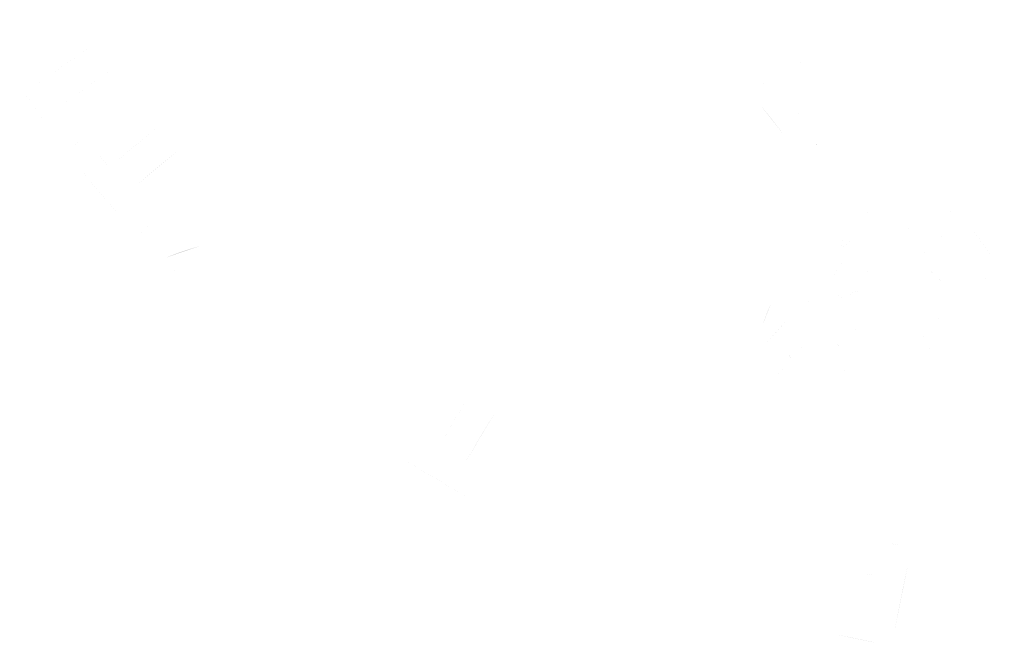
# Model space of a CAD drawing. Header units: inches. Extents: x -5.1 to 19.6, y 0 to 17.7.
# Tile 2 of 25: x 18.227 to 18.738, y 16.194 to 16.517. Entities that reach past the tile are written whole.
import ezdxf

# ---------------------------------------------------------------- set-up
doc = ezdxf.new("R2010")
doc.units = ezdxf.units.IN
doc.header["$MEASUREMENT"] = 0
doc.layers.add('PDF_Solid Fills', color=7, linetype='CONTINUOUS')

msp = doc.modelspace()

# ---------------------------------------------------------------- hatches: boundary and pattern name
at = {"layer": 'PDF_Solid Fills', "transparency": 33554559}
h = msp.add_hatch(color=256, dxfattribs=at)
h.paths.add_polyline_path([(18.65044, 16.51486, 0.011222), (18.6493, 16.51572)], flags=0)
h.paths.add_polyline_path([(18.65038, 16.51693, 0.013596), (18.6493, 16.51572)], flags=0)
at = {"layer": 'PDF_Solid Fills', "true_color": 0xffffff, "transparency": 33554559}
h = msp.add_hatch(color=7, dxfattribs=at)
h.paths.add_polyline_path([(18.22723, 16.48237, 0.000541), (18.24125, 16.46244)], flags=0)
h.paths.add_polyline_path([(18.23602, 16.48333, 0.000595), (18.26596, 16.50435)], flags=0)
h.paths.add_polyline_path([(18.27523, 16.49123, 0.000354), (18.24566, 16.47046)], flags=0)
h = msp.add_hatch(color=7, dxfattribs=at)
h.paths.add_polyline_path([(18.63142, 16.46897, 0.005194), (18.63002, 16.46749)], flags=0)
h.paths.add_polyline_path([(18.63954, 16.45139, 0.008426), (18.64071, 16.45228)], flags=0)
h.paths.add_polyline_path([(18.64071, 16.45228, 0.004867), (18.63988, 16.45324)], flags=0)
h.paths.add_polyline_path([(18.61094, 16.47335, 0.011018), (18.62338, 16.45749)], flags=0)
h.paths.add_polyline_path([(18.61956, 16.48824, 0.000787), (18.60735, 16.47956)], flags=0)
h.paths.add_polyline_path([(18.63158, 16.49424, 0.006284), (18.63429, 16.49581)], flags=0)
h.paths.add_polyline_path([(18.63158, 16.49424, 0.003928), (18.63463, 16.49276)], flags=0)
h.paths.add_polyline_path([(18.63421, 16.49591, 0.00145), (18.63463, 16.49276)], flags=0)
at = {"layer": 'PDF_Solid Fills', "transparency": 33554559}
h = msp.add_hatch(color=256, dxfattribs=at)
h.paths.add_polyline_path([(18.63462, 16.49277, 0.003527), (18.6342, 16.49592)], flags=0)
h.paths.add_polyline_path([(18.63158, 16.49425, 0.001907), (18.63462, 16.49277)], flags=0)
h.paths.add_polyline_path([(18.63158, 16.49425, 0.006882), (18.63431, 16.49579)], flags=0)
at = {"layer": 'PDF_Solid Fills', "true_color": 0xffffff, "transparency": 33554559}
h = msp.add_hatch(color=7, dxfattribs=at)
h.paths.add_polyline_path([(18.2499, 16.44684, 0.000506), (18.26288, 16.45769)], flags=0)
h.paths.add_polyline_path([(18.2668, 16.44876, 0.003405), (18.27353, 16.44071)], flags=0)
h.paths.add_polyline_path([(18.27567, 16.44201, 0.00144), (18.29909, 16.46167)], flags=0)
h.paths.add_polyline_path([(18.30886, 16.44873, 0.005623), (18.28755, 16.43096)], flags=0)
h.paths.add_polyline_path([(18.2853, 16.40263, 0.000555), (18.29884, 16.41403)], flags=0)
h.paths.add_polyline_path([(18.28213, 16.4114, 0.000831), (18.25584, 16.44276)], flags=0)
at = {"layer": 'PDF_Solid Fills', "transparency": 33554559}
h = msp.add_hatch(color=256, dxfattribs=at)
h.paths.add_polyline_path([(18.64071, 16.45229, 0.004867), (18.63988, 16.45325)], flags=0)
h.paths.add_polyline_path([(18.63954, 16.45139, 0.008426), (18.64071, 16.45229)], flags=0)
h = msp.add_hatch(color=256, dxfattribs=at)
h.paths.add_polyline_path([(18.68906, 16.44272, 0.000645), (18.68912, 16.44149)], flags=0)
h.paths.add_polyline_path([(18.68906, 16.44272), (18.69146, 16.44272)], flags=0)
at = {"layer": 'PDF_Solid Fills', "true_color": 0xffffff, "transparency": 33554559}
h = msp.add_hatch(color=7, dxfattribs=at)
h.paths.add_polyline_path([(18.66654, 16.41713, 0.020815), (18.66744, 16.41686)], flags=0)
h.paths.add_polyline_path([(18.66744, 16.41686, 0.006842), (18.66679, 16.41478)], flags=0)
h.paths.add_polyline_path([(18.68884, 16.41116, 0.006394), (18.68746, 16.40922)], flags=0)
h.paths.add_polyline_path([(18.68869, 16.40834, 0.006006), (18.68746, 16.40922)], flags=0)
h.paths.add_polyline_path([(18.71484, 16.41424, 0.000693), (18.70309, 16.4223)], flags=0)
h.paths.add_polyline_path([(18.71484, 16.41424, 0.000279), (18.69317, 16.39301)], flags=0)
h.paths.add_polyline_path([(18.69111, 16.39468, 0.001256), (18.69317, 16.39301)], flags=0)
h.paths.add_polyline_path([(18.69111, 16.39468, 0.004974), (18.68869, 16.39293)], flags=0)
at = {"layer": 'PDF_Solid Fills', "transparency": 33554559}
h = msp.add_hatch(color=256, dxfattribs=at)
h.paths.add_polyline_path([(18.64721, 16.40994, 0.002387), (18.64415, 16.41258)], flags=0)
h.paths.add_polyline_path([(18.64694, 16.4126, 0.002374), (18.64436, 16.41315)], flags=0)
at = {"layer": 'PDF_Solid Fills', "true_color": 0xffffff, "transparency": 33554559}
h = msp.add_hatch(color=7, dxfattribs=at)
h.paths.add_polyline_path([(18.66011, 16.40636, 0.000341), (18.65586, 16.40415)], flags=0)
h.paths.add_polyline_path([(18.66011, 16.40636, 0.00008), (18.65896, 16.40301)], flags=0)
h = msp.add_hatch(color=7, dxfattribs=at)
h.paths.add_polyline_path([(18.72706, 16.38462, 0.003563), (18.7285, 16.38201)], flags=0)
h.paths.add_polyline_path([(18.72806, 16.3741, 0.002785), (18.72477, 16.37312)], flags=0)
h.paths.add_polyline_path([(18.70373, 16.39439, 0.000896), (18.69958, 16.3958)], flags=0)
h.paths.add_polyline_path([(18.70129, 16.39803, 0.001851), (18.70373, 16.39439)], flags=0)
h.paths.add_polyline_path([(18.72041, 16.40941, 0.001797), (18.73164, 16.39385)], flags=0)
h.paths.add_polyline_path([(18.74646, 16.38128, 0.000478), (18.74106, 16.38276)], flags=0)
h.paths.add_polyline_path([(18.74623, 16.37751, 0.003512), (18.74646, 16.38128)], flags=0)
h.paths.add_polyline_path([(18.70866, 16.37797, 0.001841), (18.69558, 16.39051)], flags=0)
h = msp.add_hatch(color=7, dxfattribs=at)
h.paths.add_polyline_path([(18.65785, 16.38318, 0.007969), (18.65881, 16.382)], flags=0)
h.paths.add_polyline_path([(18.65881, 16.382, 0.000566), (18.66147, 16.38423)], flags=0)
h.paths.add_polyline_path([(18.66083, 16.38508, 0.008801), (18.66147, 16.38423)], flags=0)
h.paths.add_polyline_path([(18.66181, 16.37689), (18.66197, 16.377)], flags=0)
h.paths.add_polyline_path([(18.65429, 16.37218, 0.000891), (18.66197, 16.377)], flags=0)
h.paths.add_polyline_path([(18.65056, 16.37508, 0.001378), (18.65429, 16.37218)], flags=0)
h.paths.add_polyline_path([(18.65056, 16.37508), (18.65068, 16.37489)], flags=0)
h.paths.add_polyline_path([(18.65643, 16.38777, 0.001389), (18.6491, 16.38683)], flags=0)
h.paths.add_polyline_path([(18.65058, 16.38341, 0.003589), (18.64872, 16.38629)], flags=0)
h.paths.add_polyline_path([(18.63826, 16.38677, 0.000667), (18.63833, 16.38556)], flags=0)
h.paths.add_polyline_path([(18.65262, 16.4, 0.004874), (18.65474, 16.40327)], flags=0)
h.paths.add_polyline_path([(18.65466, 16.39918, 0.014499), (18.65262, 16.4)], flags=0)
h.paths.add_polyline_path([(18.65464, 16.39925, 0.000734), (18.65326, 16.39483)], flags=0)
h.paths.add_polyline_path([(18.65458, 16.39171, 0.002158), (18.65326, 16.39483)], flags=0)
h.paths.add_polyline_path([(18.65458, 16.39171, 0.00417), (18.65039, 16.39158)], flags=0)
h.paths.add_polyline_path([(18.65229, 16.38868, 0.002143), (18.65039, 16.39158)], flags=0)
h.paths.add_polyline_path([(18.65449, 16.39181, 0.002012), (18.65229, 16.38868)], flags=0)
h.paths.add_polyline_path([(18.65674, 16.39121, 0.002999), (18.65449, 16.39181)], flags=0)
h.paths.add_polyline_path([(18.66779, 16.38825, 0.000757), (18.66543, 16.39166)], flags=0)
h = msp.add_hatch(color=7, dxfattribs=at)
h.paths.add_polyline_path([(18.65896, 16.40301, 0.001668), (18.66199, 16.4019)], flags=0)
h.paths.add_polyline_path([(18.65782, 16.4003, 0.001085), (18.65682, 16.3978)], flags=0)
h.paths.add_polyline_path([(18.65682, 16.3978, 0.0039), (18.65465, 16.39922)], flags=0)
h.paths.add_polyline_path([(18.65911, 16.40315, 0.00371), (18.65467, 16.3992)], flags=0)
h = msp.add_hatch(color=7, dxfattribs=at)
h.paths.add_polyline_path([(18.32038, 16.39947, 0.030265), (18.30299, 16.39353)], flags=0)
h.paths.add_polyline_path([(18.30838, 16.38611, 0.001624), (18.30299, 16.39353)], flags=0)
at = {"layer": 'PDF_Solid Fills', "transparency": 33554559}
h = msp.add_hatch(color=256, dxfattribs=at)
h.paths.add_polyline_path([(18.73625, 16.39789, 0.007189), (18.73517, 16.39889)], flags=0)
h.paths.add_polyline_path([(18.73533, 16.39691, 0.002733), (18.73625, 16.39789)], flags=0)
at = {"layer": 'PDF_Solid Fills', "true_color": 0xffffff, "transparency": 33554559}
h = msp.add_hatch(color=7, dxfattribs=at)
h.paths.add_polyline_path([(18.63035, 16.37528, 0.000708), (18.63164, 16.37368)], flags=0)
h.paths.add_polyline_path([(18.62435, 16.3796, 0.001726), (18.62775, 16.38137)], flags=0)
h.paths.add_polyline_path([(18.63833, 16.38555, 0.000667), (18.63827, 16.38676)], flags=0)
h.paths.add_polyline_path([(18.63454, 16.37118), (18.63466, 16.37137)], flags=0)
h.paths.add_polyline_path([(18.61352, 16.35614, 0.004525), (18.61718, 16.35532)], flags=0)
h.paths.add_polyline_path([(18.61675, 16.36978, 0.020027), (18.61266, 16.35893)], flags=0)
h.paths.add_polyline_path([(18.629, 16.38364, 0.001612), (18.62758, 16.38714)], flags=0)
h.paths.add_polyline_path([(18.63056, 16.38747, 0.001782), (18.62758, 16.38714)], flags=0)
h.paths.add_polyline_path([(18.62935, 16.39057, 0.001937), (18.63056, 16.38747)], flags=0)
h.paths.add_polyline_path([(18.62935, 16.39057, 0.001095), (18.63387, 16.39195)], flags=0)
h.paths.add_polyline_path([(18.63827, 16.38676, 0.00107), (18.63387, 16.39195)], flags=0)
at = {"layer": 'PDF_Solid Fills', "transparency": 33554559}
h = msp.add_hatch(color=256, dxfattribs=at)
h.paths.add_polyline_path([(18.65449, 16.39182, 0.000776), (18.65228, 16.38867)], flags=0)
h.paths.add_polyline_path([(18.65228, 16.38867, 0.00164), (18.6504, 16.39159)], flags=0)
h.paths.add_polyline_path([(18.6504, 16.39159, 0.003299), (18.65457, 16.39172)], flags=0)
h = msp.add_hatch(color=256, dxfattribs=at)
h.paths.add_polyline_path([(18.63453, 16.37117, 0.000841), (18.63765, 16.37063)], flags=0)
h.paths.add_polyline_path([(18.65057, 16.38342, 0.001064), (18.64873, 16.3863)], flags=0)
h.paths.add_polyline_path([(18.65642, 16.38778, 0.001755), (18.64911, 16.38682)], flags=0)
at = {"layer": 'PDF_Solid Fills', "true_color": 0xffffff, "transparency": 33554559}
h = msp.add_hatch(color=7, dxfattribs=at)
h.paths.add_polyline_path([(18.67332, 16.38763, 0.00267), (18.66932, 16.38669)], flags=0)
h.paths.add_polyline_path([(18.66897, 16.3824, 0.001832), (18.66593, 16.38125)], flags=0)
h.paths.add_polyline_path([(18.66649, 16.38473, 0.003934), (18.66897, 16.3824)], flags=0)
h.paths.add_polyline_path([(18.66793, 16.3884, 0.002394), (18.66649, 16.38473)], flags=0)
h = msp.add_hatch(color=7, dxfattribs=at)
h.paths.add_polyline_path([(18.67598, 16.38161, 0.000454), (18.68025, 16.38065)], flags=0)
h.paths.add_polyline_path([(18.67302, 16.38559, 0.000142), (18.67375, 16.37938)], flags=0)
h.paths.add_polyline_path([(18.67702, 16.38932, 0.002193), (18.67302, 16.38559)], flags=0)
h.paths.add_polyline_path([(18.68238, 16.37519, 0.000824), (18.68856, 16.37282)], flags=0)
at = {"layer": 'PDF_Solid Fills', "transparency": 33554559}
h = msp.add_hatch(color=256, dxfattribs=at)
h.paths.add_polyline_path([(18.66083, 16.38508, 0.008801), (18.66147, 16.38423)], flags=0)
h.paths.add_polyline_path([(18.65881, 16.382, 0.000566), (18.66147, 16.38423)], flags=0)
h.paths.add_polyline_path([(18.65785, 16.38318, 0.007969), (18.65881, 16.382)], flags=0)
h = msp.add_hatch(color=256, dxfattribs=at)
h.paths.add_polyline_path([(18.66197, 16.37699, 0.001509), (18.66166, 16.37349)], flags=0)
h.paths.add_polyline_path([(18.66166, 16.37349, 0.000392), (18.65839, 16.37315)], flags=0)
h.paths.add_polyline_path([(18.65726, 16.36738, 0.00117), (18.65395, 16.36953)], flags=0)
h.paths.add_polyline_path([(18.65428, 16.3722, 0.000681), (18.65055, 16.37509)], flags=0)
h.paths.add_polyline_path([(18.65428, 16.3722, 0.000953), (18.66197, 16.37699)], flags=0)
at = {"layer": 'PDF_Solid Fills', "true_color": 0xffffff, "transparency": 33554559}
h = msp.add_hatch(color=7, dxfattribs=at)
h.paths.add_polyline_path([(18.66399, 16.37182, 0.000956), (18.66633, 16.37386)], flags=0)
h.paths.add_polyline_path([(18.66166, 16.37349, 0.000392), (18.65839, 16.37316)], flags=0)
h.paths.add_polyline_path([(18.66197, 16.37699, 0.001509), (18.66166, 16.37349)], flags=0)
h = msp.add_hatch(color=7, dxfattribs=at)
h.paths.add_polyline_path([(18.6697, 16.36396, 0.003017), (18.66799, 16.36321)], flags=0)
h.paths.add_polyline_path([(18.67228, 16.37287, 0.012621), (18.67239, 16.37165)], flags=0)
h.paths.add_polyline_path([(18.67599, 16.37308, 0.000047), (18.67228, 16.37287)], flags=0)
h.paths.add_polyline_path([(18.66966, 16.36915, 0.002175), (18.6747, 16.36827)], flags=0)
h.paths.add_polyline_path([(18.68055, 16.36325, 0.005686), (18.67755, 16.36604)], flags=0)
h.paths.add_polyline_path([(18.67847, 16.35892, 0.012637), (18.67735, 16.35856)], flags=0)
h.paths.add_polyline_path([(18.67735, 16.35856, 0.000233), (18.67324, 16.36412)], flags=0)
h.paths.add_polyline_path([(18.66891, 16.35837, 0.000419), (18.66512, 16.36083)], flags=0)
h.paths.add_polyline_path([(18.66862, 16.35644, 0.002086), (18.66439, 16.35458)], flags=0)
h.paths.add_polyline_path([(18.66226, 16.3581, 0.002823), (18.66003, 16.35558)], flags=0)
h.paths.add_polyline_path([(18.66283, 16.36131, 0.001048), (18.65843, 16.36212)], flags=0)
h.paths.add_polyline_path([(18.66666, 16.37056, 0.000612), (18.6678, 16.36737)], flags=0)
h.paths.add_polyline_path([(18.67018, 16.37571, 0.001198), (18.66666, 16.37056)], flags=0)
h = msp.add_hatch(color=7, dxfattribs=at)
h.paths.add_polyline_path([(18.69339, 16.38004, 0.003169), (18.68995, 16.378)], flags=0)
h.paths.add_polyline_path([(18.69339, 16.38004, 0.010818), (18.69406, 16.37904)], flags=0)
h = msp.add_hatch(color=7, dxfattribs=at)
h.paths.add_polyline_path([(18.64354, 16.35438, 0.000478), (18.64579, 16.35707)], flags=0)
h.paths.add_polyline_path([(18.64715, 16.36622, 0.00341), (18.64881, 16.3622)], flags=0)
h.paths.add_polyline_path([(18.644, 16.36686, 0.003915), (18.64715, 16.36622)], flags=0)
h.paths.add_polyline_path([(18.63223, 16.36715), (18.63517, 16.36715)], flags=0)
h.paths.add_polyline_path([(18.63517, 16.36715, 0.00174), (18.63467, 16.37136)], flags=0)
h.paths.add_polyline_path([(18.63467, 16.37136), (18.63452, 16.37117)], flags=0)
h.paths.add_polyline_path([(18.63452, 16.37117, 0.005696), (18.63765, 16.37063)], flags=0)
h.paths.add_polyline_path([(18.65069, 16.3749), (18.65054, 16.37509)], flags=0)
h.paths.add_polyline_path([(18.65727, 16.36738, 0.001181), (18.65394, 16.36953)], flags=0)
h.paths.add_polyline_path([(18.65727, 16.36738), (18.65708, 16.36753)], flags=0)
h = msp.add_hatch(color=7, dxfattribs=at)
h.paths.add_polyline_path([(18.69523, 16.35503, 0.009352), (18.697, 16.3558)], flags=0)
h.paths.add_polyline_path([(18.69365, 16.35436, 0.007521), (18.69523, 16.35503)], flags=0)
h.paths.add_polyline_path([(18.68875, 16.36195, 0.000144), (18.68998, 16.36509)], flags=0)
h.paths.add_polyline_path([(18.69119, 16.36676, 0.001361), (18.68811, 16.36928)], flags=0)
h.paths.add_polyline_path([(18.69119, 16.36676, 0.002791), (18.69378, 16.36878)], flags=0)
h = msp.add_hatch(color=7, dxfattribs=at)
h.paths.add_polyline_path([(18.69618, 16.36744, 0.001214), (18.70049, 16.36837)], flags=0)
h.paths.add_polyline_path([(18.70114, 16.36185, 0.002023), (18.70666, 16.36262)], flags=0)
h.paths.add_polyline_path([(18.70049, 16.36837, 0.000119), (18.6982, 16.36208)], flags=0)
h = msp.add_hatch(color=7, dxfattribs=at)
h.paths.add_polyline_path([(18.62349, 16.33138, 0.000355), (18.62726, 16.33553)], flags=0)
h.paths.add_polyline_path([(18.62508, 16.34542, 0.002166), (18.62804, 16.33945)], flags=0)
h.paths.add_polyline_path([(18.62916, 16.34442, 0.001164), (18.62804, 16.33945)], flags=0)
h.paths.add_polyline_path([(18.62508, 16.34542, 0.00361), (18.62916, 16.34442)], flags=0)
h.paths.add_polyline_path([(18.63556, 16.3513, 0.001119), (18.63222, 16.34599)], flags=0)
h.paths.add_polyline_path([(18.63222, 16.34599, 0.000861), (18.63374, 16.34551)], flags=0)
h.paths.add_polyline_path([(18.63235, 16.33965, 0.000836), (18.63374, 16.34551)], flags=0)
h.paths.add_polyline_path([(18.62891, 16.3389, 0.000238), (18.63235, 16.33965)], flags=0)
h.paths.add_polyline_path([(18.63122, 16.33555, 0.001413), (18.62891, 16.3389)], flags=0)
h.paths.add_polyline_path([(18.61983, 16.33297, 0.001), (18.62341, 16.32903)], flags=0)
h.paths.add_polyline_path([(18.62389, 16.33609, 0.002471), (18.61983, 16.33297)], flags=0)
h.paths.add_polyline_path([(18.62389, 16.33609), (18.61795, 16.33609)], flags=0)
h.paths.add_polyline_path([(18.62474, 16.33853, 0.000459), (18.62181, 16.34378)], flags=0)
h.paths.add_polyline_path([(18.61664, 16.34134, 0.001551), (18.61866, 16.34434)], flags=0)
h.paths.add_polyline_path([(18.61866, 16.34434, 0.005751), (18.6152, 16.34584)], flags=0)
h.paths.add_polyline_path([(18.6152, 16.34584, 0.003618), (18.61829, 16.34803)], flags=0)
h.paths.add_polyline_path([(18.61443, 16.34924, 0.00529), (18.61829, 16.34803)], flags=0)
h.paths.add_polyline_path([(18.62616, 16.36232, 0.004065), (18.61443, 16.34924)], flags=0)
h = msp.add_hatch(color=7, dxfattribs=at)
h.paths.add_polyline_path([(18.6975, 16.35283, 0.003881), (18.6962, 16.35046)], flags=0)
h.paths.add_polyline_path([(18.6962, 16.35046, 0.000935), (18.69935, 16.34906)], flags=0)
h.paths.add_polyline_path([(18.69906, 16.34379, 0.00147), (18.69935, 16.34906)], flags=0)
h.paths.add_polyline_path([(18.69906, 16.34379, 0.000446), (18.69323, 16.34279)], flags=0)
h.paths.add_polyline_path([(18.69281, 16.34356, 0.000879), (18.69839, 16.34742)], flags=0)
h.paths.add_polyline_path([(18.6975, 16.35283, 0.002786), (18.69214, 16.35236)], flags=0)
at = {"layer": 'PDF_Solid Fills', "transparency": 33554559}
h = msp.add_hatch(color=256, dxfattribs=at)
h.paths.add_polyline_path([(18.62802, 16.33943, 0.000263), (18.62917, 16.34441)], flags=0)
h.paths.add_polyline_path([(18.62802, 16.33943, 0.000897), (18.62509, 16.34543)], flags=0)
at = {"layer": 'PDF_Solid Fills', "true_color": 0xffffff, "transparency": 33554559}
h = msp.add_hatch(color=7, dxfattribs=at)
h.paths.add_polyline_path([(18.65324, 16.3466, 0.003178), (18.65083, 16.34905)], flags=0)
h.paths.add_polyline_path([(18.65289, 16.33145, 0.001407), (18.6518, 16.3328)], flags=0)
h.paths.add_polyline_path([(18.6518, 16.3328, 0.001895), (18.65578, 16.33585)], flags=0)
h.paths.add_polyline_path([(18.6592, 16.34416, 0.000016), (18.65497, 16.34243)], flags=0)
h.paths.add_polyline_path([(18.65824, 16.34093, 0.004539), (18.65497, 16.34243)], flags=0)
h.paths.add_polyline_path([(18.65701, 16.32697, 0.000282), (18.65939, 16.3241)], flags=0)
h.paths.add_polyline_path([(18.65939, 16.3241), (18.64947, 16.3241)], flags=0)
h.paths.add_polyline_path([(18.64801, 16.33203, 0.000175), (18.64645, 16.32332)], flags=0)
at = {"layer": 'PDF_Solid Fills', "transparency": 33554559}
h = msp.add_hatch(color=256, dxfattribs=at)
h.paths.add_polyline_path([(18.6235, 16.33139, 0.000355), (18.62727, 16.33553)], flags=0)
h.paths.add_polyline_path([(18.62727, 16.33553, 0.0048), (18.62569, 16.33678)], flags=0)
at = {"layer": 'PDF_Solid Fills', "true_color": 0xffffff, "transparency": 33554559}
h = msp.add_hatch(color=7, dxfattribs=at)
h.paths.add_polyline_path([(18.46059, 16.26858, 0.001048), (18.42542, 16.28939)], flags=0)
h.paths.add_polyline_path([(18.44488, 16.29612, 0.000894), (18.46019, 16.322)], flags=0)
h.paths.add_polyline_path([(18.47403, 16.31381, 0.004579), (18.45819, 16.28716)], flags=0)
h = msp.add_hatch(color=7, dxfattribs=at)
h.paths.add_polyline_path([(18.66569, 16.20549, 0.00069), (18.6683, 16.21866)], flags=0)
h.paths.add_polyline_path([(18.65076, 16.19818, 0.007066), (18.67284, 16.19362)], flags=0)
h.paths.add_polyline_path([(18.67034, 16.22889, 0.008887), (18.6654, 16.2297)], flags=0)
h.paths.add_polyline_path([(18.67149, 16.24685, 0.000752), (18.6904, 16.24303)], flags=0)
h.paths.add_polyline_path([(18.68784, 16.23439, 0.004401), (18.68071, 16.19889)], flags=0)

doc.saveas('drawing.dxf')
